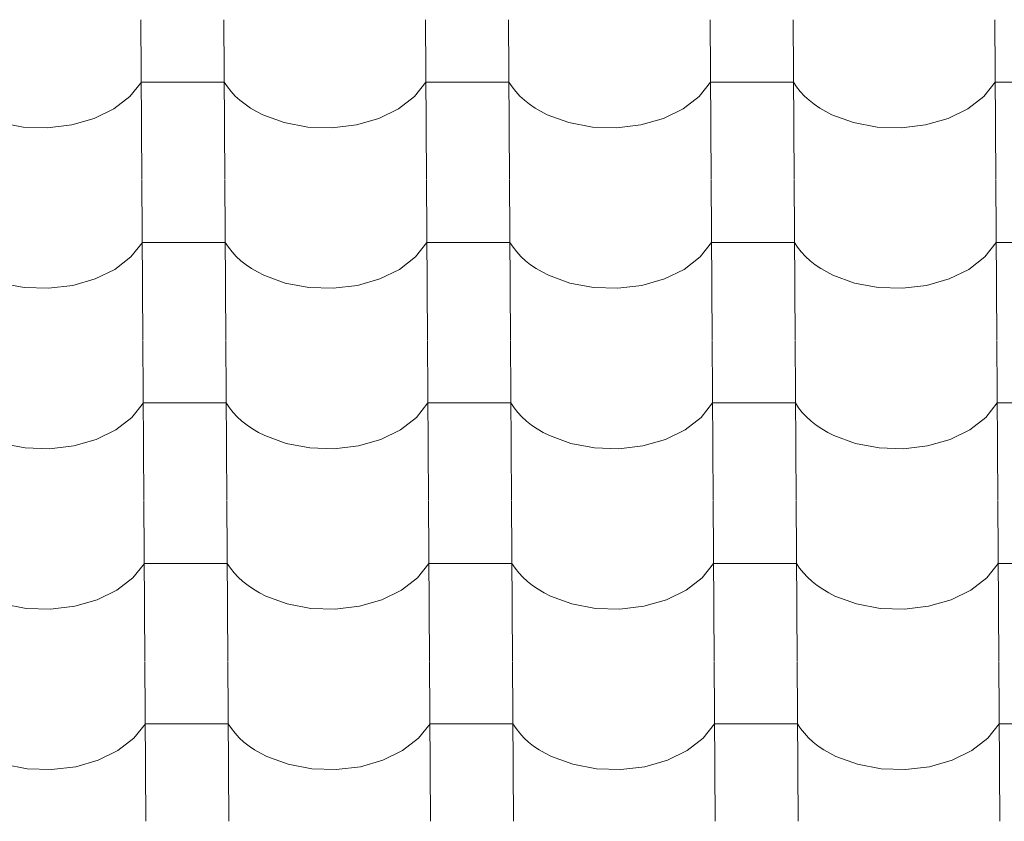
# Model space of a CAD drawing. Header units: millimetres. Extents: x -29001 to 109416, y -1251 to 13451.
# Tile 64 of 163: x -15792 to -15221, y 9963 to 10427. Entities that reach past the tile are written whole.
import ezdxf

# ---------------------------------------------------------------- set-up
doc = ezdxf.new("R2010")
doc.units = ezdxf.units.MM
doc.header["$MEASUREMENT"] = 0
doc.layers.add('POHLED JIŽNÍ_1_Konstrukce - nosné', color=7, linetype='Continuous')
doc.layers.add('POHLED JIŽNÍ_1_Nové_Výplně - Povrchové', color=7, linetype='Continuous')

# ---------------------------------------------------------------- blocks, each defined once
blk = doc.blocks.new('*X1', base_point=(-31394.74, -25864.88))
at = {"layer": 'POHLED JIŽNÍ_1_Nové_Výplně - Povrchové', "color": 21, "linetype": 'Continuous', "lineweight": 20, "true_color": 0xffaaaa}
for p, q in [((-15721.43, 10427.24), (-15720.85, 10334.56)), ((-15673.4, 10427.24), (-15672.82, 10334.56)), ((-15556.44, 10427.24), (-15555.86, 10334.56)), ((-15508.4, 10427.24), (-15507.82, 10334.56)), ((-15391.44, 10427.24), (-15390.86, 10334.56)), ((-15343.41, 10427.24), (-15342.83, 10334.56)), ((-15226.44, 10427.24), (-15225.86, 10334.56)), ((-15727.82, 10382.7), (-15721.21, 10391.08)), ((-15697.19, 10391.08), (-15721.21, 10391.08)), ((-15673.17, 10391.08), (-15697.19, 10391.08)), ((-15673.17, 10391.08), (-15671.33, 10388.29)), ((-15562.83, 10382.7), (-15556.21, 10391.08)), ((-15532.19, 10391.08), (-15556.21, 10391.08)), ((-15508.18, 10391.08), (-15532.19, 10391.08)), ((-15508.18, 10391.08), (-15506.33, 10388.29)), ((-15397.83, 10382.7), (-15391.21, 10391.08)), ((-15367.2, 10391.08), (-15391.21, 10391.08)), ((-15343.18, 10391.08), (-15367.2, 10391.08)), ((-15343.18, 10391.08), (-15341.34, 10388.29)), ((-15232.83, 10382.7), (-15226.22, 10391.08)), ((-15202.2, 10391.08), (-15226.22, 10391.08)), ((-15737.09, 10375.52), (-15727.82, 10382.7)), ((-15671.33, 10388.29), (-15669.19, 10385.59)), ((-15669.19, 10385.59), (-15666.77, 10383)), ((-15666.77, 10383), (-15664.07, 10380.54)), ((-15572.09, 10375.52), (-15562.83, 10382.7)), ((-15506.33, 10388.29), (-15504.2, 10385.59)), ((-15504.2, 10385.59), (-15501.77, 10383)), ((-15501.77, 10383), (-15499.08, 10380.54)), ((-15407.09, 10375.52), (-15397.83, 10382.7)), ((-15341.34, 10388.29), (-15339.2, 10385.59)), ((-15339.2, 10385.59), (-15336.78, 10383)), ((-15336.78, 10383), (-15334.08, 10380.54)), ((-15242.1, 10375.52), (-15232.83, 10382.7)), ((-15664.07, 10380.54), (-15661.12, 10378.21)), ((-15661.12, 10378.21), (-15657.92, 10376.04)), ((-15499.08, 10380.54), (-15496.12, 10378.21)), ((-15496.12, 10378.21), (-15492.92, 10376.04)), ((-15334.08, 10380.54), (-15331.12, 10378.21)), ((-15331.12, 10378.21), (-15327.93, 10376.04)), ((-15748.53, 10369.93), (-15737.09, 10375.52)), ((-15657.92, 10376.04), (-15654.5, 10374.02)), ((-15654.5, 10374.02), (-15650.86, 10372.17)), ((-15650.86, 10372.17), (-15638.39, 10367.6)), ((-15583.53, 10369.93), (-15572.09, 10375.52)), ((-15492.92, 10376.04), (-15489.5, 10374.02)), ((-15489.5, 10374.02), (-15485.87, 10372.17)), ((-15485.87, 10372.17), (-15473.39, 10367.6)), ((-15418.54, 10369.93), (-15407.09, 10375.52)), ((-15327.93, 10376.04), (-15324.5, 10374.02)), ((-15324.5, 10374.02), (-15320.87, 10372.17)), ((-15320.87, 10372.17), (-15308.4, 10367.6)), ((-15253.54, 10369.93), (-15242.1, 10375.52)), ((-15803.39, 10367.6), (-15789.71, 10365.01)), ((-15775.53, 10364.54), (-15761.57, 10366.21)), ((-15761.57, 10366.21), (-15748.53, 10369.93)), ((-15638.39, 10367.6), (-15624.72, 10365.01)), ((-15610.53, 10364.54), (-15596.57, 10366.21)), ((-15596.57, 10366.21), (-15583.53, 10369.93)), ((-15473.39, 10367.6), (-15459.72, 10365.01)), ((-15445.54, 10364.54), (-15431.57, 10366.21)), ((-15431.57, 10366.21), (-15418.54, 10369.93)), ((-15308.4, 10367.6), (-15294.72, 10365.01)), ((-15280.54, 10364.54), (-15266.57, 10366.21)), ((-15266.57, 10366.21), (-15253.54, 10369.93)), ((-15789.71, 10365.01), (-15775.53, 10364.54)), ((-15624.72, 10365.01), (-15610.53, 10364.54)), ((-15459.72, 10365.01), (-15445.54, 10364.54)), ((-15294.72, 10365.01), (-15280.54, 10364.54)), ((-15720.85, 10334.23), (-15720.27, 10241.55)), ((-15672.82, 10334.23), (-15672.24, 10241.55)), ((-15555.86, 10334.23), (-15555.28, 10241.55)), ((-15507.82, 10334.23), (-15507.24, 10241.55)), ((-15390.86, 10334.23), (-15390.28, 10241.55)), ((-15342.82, 10334.23), (-15342.24, 10241.55)), ((-15225.86, 10334.23), (-15225.28, 10241.55)), ((-15727.24, 10289.69), (-15720.63, 10298.07)), ((-15696.61, 10298.07), (-15720.63, 10298.07)), ((-15672.59, 10298.07), (-15696.61, 10298.07)), ((-15672.59, 10298.07), (-15670.75, 10295.28)), ((-15562.24, 10289.69), (-15555.63, 10298.07)), ((-15531.61, 10298.07), (-15555.63, 10298.07)), ((-15507.59, 10298.07), (-15531.61, 10298.07)), ((-15507.59, 10298.07), (-15505.75, 10295.28)), ((-15397.25, 10289.69), (-15390.63, 10298.07)), ((-15366.61, 10298.07), (-15390.63, 10298.07)), ((-15342.6, 10298.07), (-15366.61, 10298.07)), ((-15342.6, 10298.07), (-15340.76, 10295.28)), ((-15232.25, 10289.69), (-15225.63, 10298.07)), ((-15201.62, 10298.07), (-15225.63, 10298.07)), ((-15670.75, 10295.28), (-15668.61, 10292.58)), ((-15668.61, 10292.58), (-15666.19, 10290)), ((-15505.75, 10295.28), (-15503.62, 10292.58)), ((-15503.62, 10292.58), (-15501.19, 10290)), ((-15340.76, 10295.28), (-15338.62, 10292.58)), ((-15338.62, 10292.58), (-15336.19, 10290)), ((-15736.51, 10282.51), (-15727.24, 10289.69)), ((-15666.19, 10290), (-15663.49, 10287.53)), ((-15663.49, 10287.53), (-15660.54, 10285.2)), ((-15571.51, 10282.51), (-15562.24, 10289.69)), ((-15501.19, 10290), (-15498.5, 10287.53)), ((-15498.5, 10287.53), (-15495.54, 10285.2)), ((-15406.51, 10282.51), (-15397.25, 10289.69)), ((-15336.19, 10290), (-15333.5, 10287.53)), ((-15333.5, 10287.53), (-15330.54, 10285.2)), ((-15241.52, 10282.51), (-15232.25, 10289.69)), ((-15747.95, 10276.92), (-15736.51, 10282.51)), ((-15660.54, 10285.2), (-15657.34, 10283.03)), ((-15657.34, 10283.03), (-15653.91, 10281.01)), ((-15653.91, 10281.01), (-15650.28, 10279.16)), ((-15582.95, 10276.92), (-15571.51, 10282.51)), ((-15495.54, 10285.2), (-15492.34, 10283.03)), ((-15492.34, 10283.03), (-15488.92, 10281.01)), ((-15488.92, 10281.01), (-15485.28, 10279.16)), ((-15417.95, 10276.92), (-15406.51, 10282.51)), ((-15330.54, 10285.2), (-15327.34, 10283.03)), ((-15327.34, 10283.03), (-15323.92, 10281.01)), ((-15323.92, 10281.01), (-15320.29, 10279.16)), ((-15252.96, 10276.92), (-15241.52, 10282.51)), ((-15802.81, 10274.59), (-15789.13, 10272)), ((-15760.99, 10273.2), (-15747.95, 10276.92)), ((-15650.28, 10279.16), (-15637.81, 10274.59)), ((-15637.81, 10274.59), (-15624.13, 10272)), ((-15595.99, 10273.2), (-15582.95, 10276.92)), ((-15485.28, 10279.16), (-15472.81, 10274.59)), ((-15472.81, 10274.59), (-15459.14, 10272)), ((-15430.99, 10273.2), (-15417.95, 10276.92)), ((-15320.29, 10279.16), (-15307.81, 10274.59)), ((-15307.81, 10274.59), (-15294.14, 10272)), ((-15265.99, 10273.2), (-15252.96, 10276.92)), ((-15789.13, 10272), (-15774.95, 10271.53)), ((-15774.95, 10271.53), (-15760.99, 10273.2)), ((-15624.13, 10272), (-15609.95, 10271.53)), ((-15609.95, 10271.53), (-15595.99, 10273.2)), ((-15459.14, 10272), (-15444.95, 10271.53)), ((-15444.95, 10271.53), (-15430.99, 10273.2)), ((-15294.14, 10272), (-15279.96, 10271.53)), ((-15279.96, 10271.53), (-15265.99, 10273.2)), ((-15720.27, 10241.22), (-15719.69, 10148.54)), ((-15672.24, 10241.22), (-15671.66, 10148.54)), ((-15555.27, 10241.22), (-15554.69, 10148.54)), ((-15507.24, 10241.22), (-15506.66, 10148.54)), ((-15390.28, 10241.22), (-15389.7, 10148.54)), ((-15342.24, 10241.22), (-15341.66, 10148.54)), ((-15225.28, 10241.22), (-15224.7, 10148.54)), ((-15726.66, 10196.68), (-15720.05, 10205.06)), ((-15696.03, 10205.06), (-15720.05, 10205.06)), ((-15672.01, 10205.06), (-15696.03, 10205.06)), ((-15672.01, 10205.06), (-15670.17, 10202.27)), ((-15670.17, 10202.27), (-15668.03, 10199.57)), ((-15561.66, 10196.68), (-15555.05, 10205.06)), ((-15531.03, 10205.06), (-15555.05, 10205.06)), ((-15507.01, 10205.06), (-15531.03, 10205.06)), ((-15507.01, 10205.06), (-15505.17, 10202.27)), ((-15505.17, 10202.27), (-15503.03, 10199.57)), ((-15396.67, 10196.68), (-15390.05, 10205.06)), ((-15366.03, 10205.06), (-15390.05, 10205.06)), ((-15342.02, 10205.06), (-15366.03, 10205.06)), ((-15342.02, 10205.06), (-15340.17, 10202.27)), ((-15340.17, 10202.27), (-15338.04, 10199.57)), ((-15231.67, 10196.68), (-15225.05, 10205.06)), ((-15201.04, 10205.06), (-15225.05, 10205.06)), ((-15735.93, 10189.51), (-15726.66, 10196.68)), ((-15668.03, 10199.57), (-15665.61, 10196.99)), ((-15665.61, 10196.99), (-15662.91, 10194.52)), ((-15662.91, 10194.52), (-15659.96, 10192.2)), ((-15570.93, 10189.51), (-15561.66, 10196.68)), ((-15503.03, 10199.57), (-15500.61, 10196.99)), ((-15500.61, 10196.99), (-15497.91, 10194.52)), ((-15497.91, 10194.52), (-15494.96, 10192.2)), ((-15405.93, 10189.51), (-15396.67, 10196.68)), ((-15338.04, 10199.57), (-15335.61, 10196.99)), ((-15335.61, 10196.99), (-15332.92, 10194.52)), ((-15332.92, 10194.52), (-15329.96, 10192.2)), ((-15240.93, 10189.51), (-15231.67, 10196.68)), ((-15747.37, 10183.91), (-15735.93, 10189.51)), ((-15659.96, 10192.2), (-15656.76, 10190.02)), ((-15656.76, 10190.02), (-15653.33, 10188)), ((-15582.37, 10183.91), (-15570.93, 10189.51)), ((-15494.96, 10192.2), (-15491.76, 10190.02)), ((-15491.76, 10190.02), (-15488.34, 10188)), ((-15417.37, 10183.91), (-15405.93, 10189.51)), ((-15329.96, 10192.2), (-15326.76, 10190.02)), ((-15326.76, 10190.02), (-15323.34, 10188)), ((-15252.38, 10183.91), (-15240.93, 10189.51)), ((-15760.4, 10180.19), (-15747.37, 10183.91)), ((-15653.33, 10188), (-15649.7, 10186.15)), ((-15649.7, 10186.15), (-15637.23, 10181.58)), ((-15595.41, 10180.19), (-15582.37, 10183.91)), ((-15488.34, 10188), (-15484.7, 10186.15)), ((-15484.7, 10186.15), (-15472.23, 10181.58)), ((-15430.41, 10180.19), (-15417.37, 10183.91)), ((-15323.34, 10188), (-15319.71, 10186.15)), ((-15319.71, 10186.15), (-15307.23, 10181.58)), ((-15265.41, 10180.19), (-15252.38, 10183.91)), ((-15802.23, 10181.58), (-15788.55, 10178.99)), ((-15788.55, 10178.99), (-15774.37, 10178.52)), ((-15774.37, 10178.52), (-15760.4, 10180.19)), ((-15637.23, 10181.58), (-15623.55, 10178.99)), ((-15623.55, 10178.99), (-15609.37, 10178.52)), ((-15609.37, 10178.52), (-15595.41, 10180.19)), ((-15472.23, 10181.58), (-15458.55, 10178.99)), ((-15458.55, 10178.99), (-15444.37, 10178.52)), ((-15444.37, 10178.52), (-15430.41, 10180.19)), ((-15307.23, 10181.58), (-15293.56, 10178.99)), ((-15293.56, 10178.99), (-15279.38, 10178.52)), ((-15279.38, 10178.52), (-15265.41, 10180.19)), ((-15719.69, 10148.21), (-15719.11, 10055.54)), ((-15671.66, 10148.21), (-15671.08, 10055.54)), ((-15554.69, 10148.21), (-15554.11, 10055.54)), ((-15506.66, 10148.21), (-15506.08, 10055.54)), ((-15389.7, 10148.21), (-15389.12, 10055.54)), ((-15341.66, 10148.21), (-15341.08, 10055.54)), ((-15224.7, 10148.21), (-15224.12, 10055.54)), ((-15726.08, 10103.67), (-15719.46, 10112.05)), ((-15695.45, 10112.05), (-15719.46, 10112.05)), ((-15671.43, 10112.05), (-15695.45, 10112.05)), ((-15671.43, 10112.05), (-15669.59, 10109.26)), ((-15669.59, 10109.26), (-15667.45, 10106.56)), ((-15561.08, 10103.67), (-15554.47, 10112.05)), ((-15530.45, 10112.05), (-15554.47, 10112.05)), ((-15506.43, 10112.05), (-15530.45, 10112.05)), ((-15506.43, 10112.05), (-15504.59, 10109.26)), ((-15504.59, 10109.26), (-15502.45, 10106.56)), ((-15396.08, 10103.67), (-15389.47, 10112.05)), ((-15365.45, 10112.05), (-15389.47, 10112.05)), ((-15341.43, 10112.05), (-15365.45, 10112.05)), ((-15341.43, 10112.05), (-15339.59, 10109.26)), ((-15339.59, 10109.26), (-15337.45, 10106.56)), ((-15231.09, 10103.67), (-15224.47, 10112.05)), ((-15200.45, 10112.05), (-15224.47, 10112.05)), ((-15735.34, 10096.5), (-15726.08, 10103.67)), ((-15667.45, 10106.56), (-15665.03, 10103.98)), ((-15665.03, 10103.98), (-15662.33, 10101.51)), ((-15570.35, 10096.5), (-15561.08, 10103.67)), ((-15502.45, 10106.56), (-15500.03, 10103.98)), ((-15500.03, 10103.98), (-15497.33, 10101.51)), ((-15405.35, 10096.5), (-15396.08, 10103.67)), ((-15337.45, 10106.56), (-15335.03, 10103.98)), ((-15335.03, 10103.98), (-15332.33, 10101.51)), ((-15240.35, 10096.5), (-15231.09, 10103.67)), ((-15662.33, 10101.51), (-15659.37, 10099.19)), ((-15659.37, 10099.19), (-15656.18, 10097.01)), ((-15497.33, 10101.51), (-15494.38, 10099.19)), ((-15494.38, 10099.19), (-15491.18, 10097.01)), ((-15332.33, 10101.51), (-15329.38, 10099.19)), ((-15329.38, 10099.19), (-15326.18, 10097.01)), ((-15746.79, 10090.91), (-15735.34, 10096.5)), ((-15656.18, 10097.01), (-15652.75, 10094.99)), ((-15652.75, 10094.99), (-15649.12, 10093.14)), ((-15649.12, 10093.14), (-15636.65, 10088.57)), ((-15581.79, 10090.91), (-15570.35, 10096.5)), ((-15491.18, 10097.01), (-15487.75, 10094.99)), ((-15487.75, 10094.99), (-15484.12, 10093.14)), ((-15484.12, 10093.14), (-15471.65, 10088.57)), ((-15416.79, 10090.91), (-15405.35, 10096.5)), ((-15326.18, 10097.01), (-15322.76, 10094.99)), ((-15322.76, 10094.99), (-15319.12, 10093.14)), ((-15319.12, 10093.14), (-15306.65, 10088.57)), ((-15251.79, 10090.91), (-15240.35, 10096.5)), ((-15801.64, 10088.57), (-15787.97, 10085.98)), ((-15787.97, 10085.98), (-15773.79, 10085.51)), ((-15773.79, 10085.51), (-15759.82, 10087.18)), ((-15759.82, 10087.18), (-15746.79, 10090.91)), ((-15636.65, 10088.57), (-15622.97, 10085.98)), ((-15622.97, 10085.98), (-15608.79, 10085.51)), ((-15608.79, 10085.51), (-15594.82, 10087.18)), ((-15594.82, 10087.18), (-15581.79, 10090.91)), ((-15471.65, 10088.57), (-15457.97, 10085.98)), ((-15457.97, 10085.98), (-15443.79, 10085.51)), ((-15443.79, 10085.51), (-15429.83, 10087.18)), ((-15429.83, 10087.18), (-15416.79, 10090.91)), ((-15306.65, 10088.57), (-15292.98, 10085.98)), ((-15292.98, 10085.98), (-15278.79, 10085.51)), ((-15278.79, 10085.51), (-15264.83, 10087.18)), ((-15264.83, 10087.18), (-15251.79, 10090.91)), ((-15719.11, 10055.2), (-15718.53, 9962.53)), ((-15671.07, 10055.2), (-15670.49, 9962.53)), ((-15554.11, 10055.2), (-15553.53, 9962.53)), ((-15506.08, 10055.2), (-15505.5, 9962.53)), ((-15389.11, 10055.2), (-15388.53, 9962.53)), ((-15341.08, 10055.2), (-15340.5, 9962.53)), ((-15224.12, 10055.2), (-15223.54, 9962.53)), ((-15725.5, 10010.66), (-15718.88, 10019.04)), ((-15694.86, 10019.04), (-15718.88, 10019.04)), ((-15670.85, 10019.04), (-15694.86, 10019.04)), ((-15670.85, 10019.04), (-15669.01, 10016.25)), ((-15560.5, 10010.66), (-15553.88, 10019.04)), ((-15529.87, 10019.04), (-15553.88, 10019.04)), ((-15505.85, 10019.04), (-15529.87, 10019.04)), ((-15505.85, 10019.04), (-15504.01, 10016.25)), ((-15395.5, 10010.66), (-15388.89, 10019.04)), ((-15364.87, 10019.04), (-15388.89, 10019.04)), ((-15340.85, 10019.04), (-15364.87, 10019.04)), ((-15340.85, 10019.04), (-15339.01, 10016.25)), ((-15230.51, 10010.66), (-15223.89, 10019.04)), ((-15199.87, 10019.04), (-15223.89, 10019.04)), ((-15669.01, 10016.25), (-15666.87, 10013.56)), ((-15666.87, 10013.56), (-15664.44, 10010.97)), ((-15504.01, 10016.25), (-15501.87, 10013.56)), ((-15501.87, 10013.56), (-15499.45, 10010.97)), ((-15339.01, 10016.25), (-15336.87, 10013.56)), ((-15336.87, 10013.56), (-15334.45, 10010.97)), ((-15734.76, 10003.49), (-15725.5, 10010.66)), ((-15664.44, 10010.97), (-15661.75, 10008.5)), ((-15661.75, 10008.5), (-15658.79, 10006.18)), ((-15658.79, 10006.18), (-15655.59, 10004)), ((-15569.77, 10003.49), (-15560.5, 10010.66)), ((-15499.45, 10010.97), (-15496.75, 10008.5)), ((-15496.75, 10008.5), (-15493.8, 10006.18)), ((-15493.8, 10006.18), (-15490.6, 10004)), ((-15404.77, 10003.49), (-15395.5, 10010.66)), ((-15334.45, 10010.97), (-15331.75, 10008.5)), ((-15331.75, 10008.5), (-15328.8, 10006.18)), ((-15328.8, 10006.18), (-15325.6, 10004)), ((-15239.77, 10003.49), (-15230.51, 10010.66)), ((-15746.2, 9997.9), (-15734.76, 10003.49)), ((-15655.59, 10004), (-15652.17, 10001.98)), ((-15652.17, 10001.98), (-15648.54, 10000.13)), ((-15581.21, 9997.9), (-15569.77, 10003.49)), ((-15490.6, 10004), (-15487.17, 10001.98)), ((-15487.17, 10001.98), (-15483.54, 10000.13)), ((-15416.21, 9997.9), (-15404.77, 10003.49)), ((-15325.6, 10004), (-15322.18, 10001.98)), ((-15322.18, 10001.98), (-15318.54, 10000.13)), ((-15251.21, 9997.9), (-15239.77, 10003.49)), ((-15801.06, 9995.56), (-15787.39, 9992.97)), ((-15759.24, 9994.17), (-15746.2, 9997.9)), ((-15648.54, 10000.13), (-15636.06, 9995.56)), ((-15636.06, 9995.56), (-15622.39, 9992.97)), ((-15594.24, 9994.17), (-15581.21, 9997.9)), ((-15483.54, 10000.13), (-15471.07, 9995.56)), ((-15471.07, 9995.56), (-15457.39, 9992.97)), ((-15429.25, 9994.17), (-15416.21, 9997.9)), ((-15318.54, 10000.13), (-15306.07, 9995.56)), ((-15306.07, 9995.56), (-15292.39, 9992.97)), ((-15264.25, 9994.17), (-15251.21, 9997.9)), ((-15787.39, 9992.97), (-15773.21, 9992.5)), ((-15773.21, 9992.5), (-15759.24, 9994.17)), ((-15622.39, 9992.97), (-15608.21, 9992.5)), ((-15608.21, 9992.5), (-15594.24, 9994.17)), ((-15457.39, 9992.97), (-15443.21, 9992.5)), ((-15443.21, 9992.5), (-15429.25, 9994.17)), ((-15292.39, 9992.97), (-15278.21, 9992.5)), ((-15278.21, 9992.5), (-15264.25, 9994.17))]:
    blk.add_line(p, q, dxfattribs=at)

msp = doc.modelspace()

# ---------------------------------------------------------------- block references
at = {"layer": 'POHLED JIŽNÍ_1_Konstrukce - nosné', "color": 9, "linetype": 'Continuous', "lineweight": 13}
msp.add_blockref('*X1', (-31394.74, -25864.88), dxfattribs=at)

doc.saveas('drawing.dxf')
